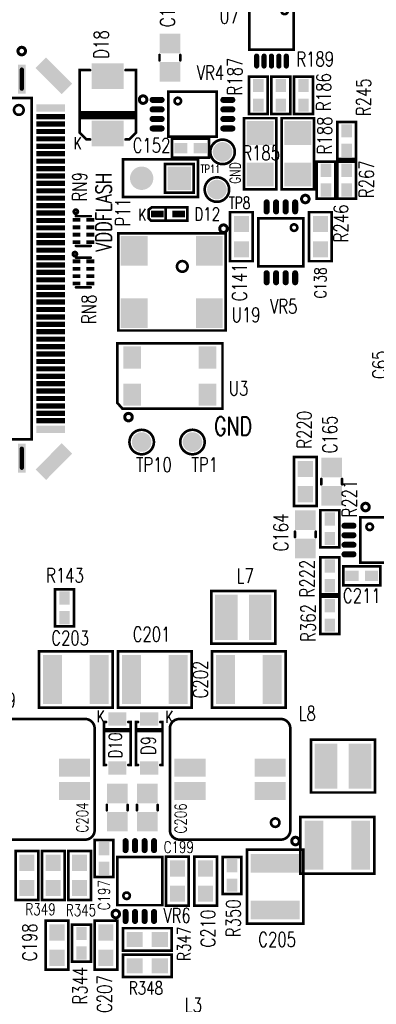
# Model space of a CAD drawing. Extents: x -3908 to 11948, y -2965 to 7442.
# Tile 8 of 42: x 2231 to 3179, y 1133 to 3746. Entities that reach past the tile are written whole.
import ezdxf
from ezdxf.enums import TextEntityAlignment as Align

# ---------------------------------------------------------------- set-up
doc = ezdxf.new("R2010")
doc.units = 0
doc.header["$MEASUREMENT"] = 0
doc.layers.get('0').update_dxf_attribs({"linetype": 'CONTINUOUS'})
for name, color, linetype in [('2D_LINE_26', 7, 'CONTINUOUS'), ('PADS_TOP', 9, 'CONTINUOUS'), ('PADS_XR_27', 7, 'CONTINUOUS'), ('PART_NAME_01', 7, 'CONTINUOUS'), ('PART_TOP_2DLINE_00', 7, 'CONTINUOUS'), ('PART_TOP_2DLINE_01', 7, 'CONTINUOUS'), ('TEXT_26', 7, 'CONTINUOUS')]:
    doc.layers.add(name, color=color, linetype=linetype)
doc.styles.add('W4', font='simplex', dxfattribs={"width": 0.75})
doc.styles.add('W5', font='simplex', dxfattribs={"width": 0.75})
doc.styles.add('W7', font='simplex', dxfattribs={"width": 0.75})

# ---------------------------------------------------------------- blocks, each defined once
blk = doc.blocks.new('DRAWING_232')
at = {"layer": '2D_LINE_26', "const_width": 8}
blk.add_lwpolyline([(10, 0, 1), (-10, 0, 1)], format="xyb", close=True, dxfattribs=at)
blk = doc.blocks.new('DRAWING_235')
at = {"layer": '2D_LINE_26', "const_width": 8}
blk.add_lwpolyline([(10, 0, 1), (-10, 0, 1)], format="xyb", close=True, dxfattribs=at)
blk = doc.blocks.new('DRAWING_237')
at = {"layer": '2D_LINE_26', "const_width": 8}
blk.add_lwpolyline([(10, 0, 1), (-10, 0, 1)], format="xyb", close=True, dxfattribs=at)
blk = doc.blocks.new('DRAWING_244')
at = {"layer": '2D_LINE_26', "const_width": 8}
blk.add_lwpolyline([(10, 0, 1), (-10, 0, 1)], format="xyb", close=True, dxfattribs=at)
blk = doc.blocks.new('DRAWING_245')
at = {"layer": '2D_LINE_26', "const_width": 8}
blk.add_lwpolyline([(10, 0, 1), (-10, 0, 1)], format="xyb", close=True, dxfattribs=at)
blk = doc.blocks.new('DRAWING_424')
at = {"layer": '2D_LINE_26', "const_width": 8}
blk.add_lwpolyline([(-5, 0, 1), (5, 0, 1)], format="xyb", close=True, dxfattribs=at)
blk = doc.blocks.new('DRAWING_425')
at = {"layer": '2D_LINE_26', "const_width": 8}
blk.add_lwpolyline([(-5, 0, 1), (5, 0, 1)], format="xyb", close=True, dxfattribs=at)
blk = doc.blocks.new('DRAWING_464')
at = {"layer": '2D_LINE_26', "const_width": 8}
blk.add_lwpolyline([(10, 0, 1), (-10, 0, 1)], format="xyb", close=True, dxfattribs=at)
blk = doc.blocks.new('DRAWING_465')
at = {"layer": '2D_LINE_26', "const_width": 8}
blk.add_lwpolyline([(10, 0, 1), (-10, 0, 1)], format="xyb", close=True, dxfattribs=at)
blk = doc.blocks.new('DRAWING_528')
at = {"layer": '2D_LINE_26', "const_width": 8}
blk.add_lwpolyline([(10, 0, 1), (-10, 0, 1)], format="xyb", close=True, dxfattribs=at)
blk = doc.blocks.new('SMOOTH_7')
at = {"const_width": 3.5}
blk.add_lwpolyline([(-1.75, 0, 1), (1.75, 0, 1)], format="xyb", close=True, dxfattribs=at)
blk = doc.blocks.new('PART_BODY_TOP_320')
at = {"layer": 'PART_TOP_2DLINE_01', "const_width": 7}
for points in [[(-50, 50), (150, 50), (150, -50), (-50, -50)], [(-38, 38), (38, 38), (38, -38), (-38, -38)]]:
    blk.add_lwpolyline(points, close=True, dxfattribs=at)
at = {"layer": 'PART_TOP_2DLINE_01'}
for p in [(-50, 50), (150, 50), (-38, 38), (38, 38), (-50, -50), (-38, -38), (38, -38), (150, -50)]:
    blk.add_blockref('SMOOTH_7', p, dxfattribs=at)
blk = doc.blocks.new('PAD_26')
at = {"const_width": 62}
blk.add_lwpolyline([(-31, 0), (31, 0)], dxfattribs=at)
blk = doc.blocks.new('STK_TOP_43')
at = {"layer": 'PADS_TOP'}
blk.add_blockref('PAD_26', (0, 0), dxfattribs=at)
blk = doc.blocks.new('PAD_25')
at = {"const_width": 31}
blk.add_lwpolyline([(0, -15.5, 1), (0, 15.5, 1)], format="xyb", close=True, dxfattribs=at)
blk = doc.blocks.new('STK_TOP_42')
at = {"layer": 'PADS_TOP'}
blk.add_blockref('PAD_25', (0, 0), dxfattribs=at)
blk = doc.blocks.new('SYM_TOP_46')
for name, p in [('PART_BODY_TOP_320', (0, 0)), ('STK_TOP_43', (0, 0)), ('STK_TOP_42', (100, 0))]:
    blk.add_blockref(name, p)
blk = doc.blocks.new('PART_TOP_28')
blk.add_blockref('SYM_TOP_46', (0, 0))
at = {"layer": 'PART_NAME_01', "style": 'W5', "width": 0.75}
blk.add_text('P11', height=38.5, rotation=270, dxfattribs=at).set_placement((150, 90), align=Align.MIDDLE_CENTER)
blk = doc.blocks.new('PART_BODY_TOP_338')
at = {"layer": 'PART_TOP_2DLINE_00', "const_width": 7}
blk.add_lwpolyline([(-59.1, 64), (59.1, 64), (59.1, -64), (-59.1, -64)], close=True, dxfattribs=at)
blk.add_lwpolyline([(-43.6, -39, 1), (-26.4, -39, 1)], format="xyb", close=True, dxfattribs=at)
at = {"layer": 'PART_TOP_2DLINE_00'}
for p in [(-59.1, 64), (59.1, 64), (-59.1, -64), (59.1, -64)]:
    blk.add_blockref('SMOOTH_7', p, dxfattribs=at)
blk = doc.blocks.new('PAD_56')
at = {"const_width": 6.89}
blk.add_lwpolyline([(-13.1, -3.4), (13.1, -3.4, 1), (13.1, 3.4), (-13.1, 3.4, 1)], format="xyb", close=True, dxfattribs=at)
blk = doc.blocks.new('STK_TOP_88')
at = {"layer": 'PADS_TOP', "rotation": 90}
blk.add_blockref('PAD_56', (0, 0), dxfattribs=at)
at = {"layer": 'PADS_XR_27', "rotation": 90}
blk.add_blockref('PAD_56', (0, 0), dxfattribs=at)
blk = doc.blocks.new('SYM_TOP_64')
for name, p in [('STK_TOP_88', (-39.4, 94)), ('STK_TOP_88', (-19.7, 94)), ('STK_TOP_88', (0, 94)), ('STK_TOP_88', (19.7, 94)), ('STK_TOP_88', (39.4, 94)), ('PART_BODY_TOP_338', (0, 0)), ('STK_TOP_88', (-39.4, -94)), ('STK_TOP_88', (-19.7, -94)), ('STK_TOP_88', (0, -94)), ('STK_TOP_88', (19.7, -94)), ('STK_TOP_88', (39.4, -94))]:
    blk.add_blockref(name, p)
blk = doc.blocks.new('PART_TOP_51')
blk.add_blockref('SYM_TOP_64', (0, 0))
at = {"layer": 'PART_NAME_01', "style": 'W5', "width": 0.75}
blk.add_text('U7', height=38.5, rotation=180, dxfattribs=at).set_placement((112.5, -25), align=Align.MIDDLE_CENTER)
blk = doc.blocks.new('PART_BODY_TOP_342')
at = {"layer": 'PART_TOP_2DLINE_00', "const_width": 7}
blk.add_lwpolyline([(-60, 64), (60, 64), (60, -64), (-60, -64)], close=True, dxfattribs=at)
blk.add_lwpolyline([(-43.6, -39, 1), (-26.4, -39, 1)], format="xyb", close=True, dxfattribs=at)
at = {"layer": 'PART_TOP_2DLINE_00'}
for p in [(-60, 64), (60, 64), (-60, -64), (60, -64)]:
    blk.add_blockref('SMOOTH_7', p, dxfattribs=at)
blk = doc.blocks.new('PAD_62')
at = {"const_width": 8}
blk.add_lwpolyline([(-12, -4), (12, -4, 1), (12, 4), (-12, 4, 1)], format="xyb", close=True, dxfattribs=at)
blk = doc.blocks.new('STK_TOP_94')
at = {"layer": 'PADS_TOP', "rotation": 90}
blk.add_blockref('PAD_62', (0, 0), dxfattribs=at)
blk = doc.blocks.new('SYM_TOP_68')
for name, p in [('STK_TOP_94', (-37.95, 94)), ('STK_TOP_94', (-12.65, 94)), ('STK_TOP_94', (12.65, 94)), ('STK_TOP_94', (37.95, 94)), ('PART_BODY_TOP_342', (0, 0)), ('STK_TOP_94', (-37.95, -94)), ('STK_TOP_94', (-12.65, -94)), ('STK_TOP_94', (12.65, -94)), ('STK_TOP_94', (37.95, -94))]:
    blk.add_blockref(name, p)
blk = doc.blocks.new('PART_TOP_57')
blk.add_blockref('SYM_TOP_68', (0, 0))
at = {"layer": 'PART_NAME_01', "style": 'W5', "width": 0.75}
blk.add_text('VR5', height=38.5, rotation=180, dxfattribs=at).set_placement((-7.5, 170), align=Align.MIDDLE_CENTER)
blk = doc.blocks.new('PART_TOP_58')
blk.add_blockref('SYM_TOP_68', (0, 0))
at = {"layer": 'PART_NAME_01', "style": 'W5', "width": 0.75}
blk.add_text('VR4', height=38.5, rotation=90, dxfattribs=at).set_placement((-110, 47.5), align=Align.MIDDLE_CENTER)
blk = doc.blocks.new('PART_BODY_TOP_357')
at = {"layer": 'PART_TOP_2DLINE_01', "const_width": 7}
for points in [[(-200, 75), (-200, 200), (200, 200), (200, 75)], [(200, -75), (200, -200), (-200, -200), (-200, -75)]]:
    blk.add_lwpolyline(points, dxfattribs=at)
at = {"layer": 'PART_TOP_2DLINE_01'}
for p in [(-200, 200), (200, 200), (-200, 75), (200, 75), (-200, -75), (200, -75), (-200, -200), (200, -200)]:
    blk.add_blockref('SMOOTH_7', p, dxfattribs=at)
blk = doc.blocks.new('PAD_70')
at = {"const_width": 70}
blk.add_lwpolyline([(-70, 0), (70, 0)], dxfattribs=at)
blk = doc.blocks.new('STK_TOP_116')
at = {"layer": 'PADS_TOP', "rotation": 90}
blk.add_blockref('PAD_70', (0, 0), dxfattribs=at)
blk = doc.blocks.new('SYM_TOP_83')
for name, p in [('PART_BODY_TOP_357', (0, 0)), ('STK_TOP_116', (-185, 0)), ('STK_TOP_116', (185, 0))]:
    blk.add_blockref(name, p)
blk = doc.blocks.new('PART_TOP_69')
blk.add_blockref('SYM_TOP_83', (0, 0))
at = {"layer": 'PART_NAME_01', "style": 'W5', "width": 0.75}
blk.add_text('L3', height=38.5, dxfattribs=at).set_placement((177.5, 251.25), align=Align.MIDDLE_CENTER)
blk = doc.blocks.new('PART_BODY_TOP_378')
at = {"layer": 'PART_TOP_2DLINE_01', "const_width": 7}
blk.add_lwpolyline([(32.5, 0, 1), (-32.5, 0, 1)], format="xyb", close=True, dxfattribs=at)
blk = doc.blocks.new('PAD_42')
at = {"const_width": 26}
blk.add_lwpolyline([(0, -13, 1), (0, 13, 1)], format="xyb", close=True, dxfattribs=at)
blk = doc.blocks.new('STK_TOP_130')
at = {"layer": 'PADS_TOP'}
blk.add_blockref('PAD_42', (0, 0), dxfattribs=at)
blk = doc.blocks.new('SYM_TOP_104')
for name in ['PART_BODY_TOP_378', 'STK_TOP_130']:
    blk.add_blockref(name, (0, 0))
blk = doc.blocks.new('PART_TOP_85')
blk.add_blockref('SYM_TOP_104', (0, 0))
at = {"layer": 'PART_NAME_01', "style": 'W5', "width": 0.75}
blk.add_text('TP1', height=38.5, dxfattribs=at).set_placement((32.5, -60), align=Align.MIDDLE_CENTER)
blk = doc.blocks.new('PART_TOP_92')
blk.add_blockref('SYM_TOP_104', (0, 0))
at = {"layer": 'PART_NAME_01', "style": 'W5', "width": 0.75}
blk.add_text('TP8', height=31.5, dxfattribs=at).set_placement((60, -35), align=Align.MIDDLE_CENTER)
blk = doc.blocks.new('PART_TOP_94')
blk.add_blockref('SYM_TOP_104', (0, 0))
at = {"layer": 'PART_NAME_01', "style": 'W5', "width": 0.75}
blk.add_text('TP10', height=38.5, dxfattribs=at).set_placement((32.5, -60), align=Align.MIDDLE_CENTER)
blk = doc.blocks.new('PART_TOP_95')
blk.add_blockref('SYM_TOP_104', (0, 0))
at = {"layer": 'PART_NAME_01', "style": 'W4', "width": 0.75}
blk.add_text('TP11', height=21, dxfattribs=at).set_placement((-32.5, -45), align=Align.MIDDLE_CENTER)
blk = doc.blocks.new('PART_BODY_TOP_379')
at = {"layer": 'PART_TOP_2DLINE_00', "const_width": 7}
blk.add_lwpolyline([(-86.6, -139.8), (-86.6, 126), (-70.9, 139.8), (86.6, 139.8), (86.6, -139.8)], close=True, dxfattribs=at)
at = {"layer": 'PART_TOP_2DLINE_00'}
for p in [(-70.9, 139.8), (86.6, 139.8), (-86.6, 126), (-86.6, -139.8), (86.6, -139.8)]:
    blk.add_blockref('SMOOTH_7', p, dxfattribs=at)
blk = doc.blocks.new('PAD_81')
at = {"const_width": 47}
blk.add_lwpolyline([(-29.5, 0), (29.5, 0)], dxfattribs=at)
blk = doc.blocks.new('STK_TOP_131')
at = {"layer": 'PADS_TOP'}
blk.add_blockref('PAD_81', (0, 0), dxfattribs=at)
blk = doc.blocks.new('SYM_TOP_105')
for name, p in [('PART_BODY_TOP_379', (0, 0)), ('STK_TOP_131', (-49.2, 100)), ('STK_TOP_131', (49.2, 100)), ('STK_TOP_131', (-49.2, -100)), ('STK_TOP_131', (49.2, -100))]:
    blk.add_blockref(name, p)
blk = doc.blocks.new('PART_TOP_96')
blk.add_blockref('SYM_TOP_105', (0, 0))
at = {"layer": 'PART_NAME_01', "style": 'W5', "width": 0.75}
blk.add_text('U3', height=38.5, rotation=270, dxfattribs=at).set_placement((-32.5, -182.5), align=Align.MIDDLE_CENTER)
blk = doc.blocks.new('PART_BODY_TOP_380')
at = {"layer": 'PART_TOP_2DLINE_00', "const_width": 7}
blk.add_lwpolyline([(-31, 18, 1), (-51, 38, 1)], format="xyb", close=True, dxfattribs=at)
at = {"layer": 'PART_TOP_2DLINE_01', "const_width": 7}
blk.add_lwpolyline([(-129, 143), (129, 143), (129, -142), (-129, -142)], close=True, dxfattribs=at)
at = {"layer": 'PART_TOP_2DLINE_01'}
for p in [(-129, 143), (129, 143), (-129, -142), (129, -142)]:
    blk.add_blockref('SMOOTH_7', p, dxfattribs=at)
blk = doc.blocks.new('PAD_84')
at = {"const_width": 71}
blk.add_lwpolyline([(-39.5, 0), (39.5, 0)], dxfattribs=at)
blk = doc.blocks.new('STK_TOP_133')
at = {"layer": 'PADS_TOP'}
blk.add_blockref('PAD_84', (0, 0), dxfattribs=at)
blk = doc.blocks.new('STK_TOP_132')
at = {"layer": 'PADS_TOP'}
blk.add_blockref('PAD_84', (0, 0), dxfattribs=at)
blk = doc.blocks.new('SYM_TOP_106')
for name, p in [('STK_TOP_133', (-82.7, 100)), ('PART_BODY_TOP_380', (0, 0)), ('STK_TOP_132', (82.7, 100)), ('STK_TOP_132', (-82.7, -100)), ('STK_TOP_132', (82.7, -100))]:
    blk.add_blockref(name, p)
blk = doc.blocks.new('PART_TOP_97')
blk.add_blockref('SYM_TOP_106', (0, 0))
at = {"layer": 'PART_NAME_01', "style": 'W5', "width": 0.75}
blk.add_text('U19', height=38.5, rotation=90, dxfattribs=at).set_placement((87.5, 197.5), align=Align.MIDDLE_CENTER)
blk = doc.blocks.new('PART_TOP_114')
blk.add_blockref('SYM_TOP_68', (0, 0))
at = {"layer": 'PART_NAME_01', "style": 'W5', "width": 0.75}
blk.add_text('U31', height=38.5, rotation=180, dxfattribs=at).set_placement((117.5, 25), align=Align.MIDDLE_CENTER)
blk = doc.blocks.new('PART_BODY_TOP_405')
at = {"layer": 'PART_TOP_2DLINE_01', "const_width": 7}
blk.add_lwpolyline([(-49.2, 25), (49.2, 25), (49.2, -25), (-49.2, -25)], close=True, dxfattribs=at)
at = {"layer": 'PART_TOP_2DLINE_01'}
for p in [(-49.2, 25), (49.2, 25), (-49.2, -25), (49.2, -25)]:
    blk.add_blockref('SMOOTH_7', p, dxfattribs=at)
blk = doc.blocks.new('PAD_101')
at = {"const_width": 28}
blk.add_lwpolyline([(-17.5, 0), (17.5, 0)], dxfattribs=at)
blk = doc.blocks.new('STK_TOP_168')
at = {"layer": 'PADS_TOP'}
blk.add_blockref('PAD_101', (0, 0), dxfattribs=at)
at = {"layer": 'PADS_XR_27'}
blk.add_blockref('PAD_101', (0, 0), dxfattribs=at)
blk = doc.blocks.new('SYM_TOP_131')
for name, p in [('PART_BODY_TOP_405', (0, 0)), ('STK_TOP_168', (-26, 0)), ('STK_TOP_168', (26, 0))]:
    blk.add_blockref(name, p)
blk = doc.blocks.new('PART_TOP_177')
blk.add_blockref('SYM_TOP_131', (0, 0))
at = {"layer": 'PART_NAME_01', "style": 'W5', "width": 0.75}
blk.add_text('C65', height=38.5, rotation=180, dxfattribs=at).set_placement((-5, -62.5), align=Align.MIDDLE_CENTER)
blk = doc.blocks.new('PART_TOP_198')
blk.add_blockref('SYM_TOP_131', (0, 0))
at = {"layer": 'PART_NAME_01', "style": 'W5', "width": 0.75}
blk.add_text('C152', height=38.5, dxfattribs=at).set_placement((-103.75, 7.5), align=Align.MIDDLE_CENTER)
blk = doc.blocks.new('PART_TOP_245')
blk.add_blockref('SYM_TOP_131', (0, 0))
at = {"layer": 'PART_NAME_01', "style": 'W5', "width": 0.75}
blk.add_text('R143', height=38.5, rotation=270, dxfattribs=at).set_placement((86.2, -1.2), align=Align.MIDDLE_CENTER)
blk = doc.blocks.new('PART_TOP_264')
blk.add_blockref('SYM_TOP_131', (0, 0))
at = {"layer": 'PART_NAME_01', "style": 'W5', "width": 0.75}
blk.add_text('R186', height=38.5, dxfattribs=at).set_placement((8.75, -53.75), align=Align.MIDDLE_CENTER)
blk = doc.blocks.new('PART_TOP_265')
blk.add_blockref('SYM_TOP_131', (0, 0))
at = {"layer": 'PART_NAME_01', "style": 'W5', "width": 0.75}
blk.add_text('R187', height=38.5, dxfattribs=at).set_placement((50, 62.5), align=Align.MIDDLE_CENTER)
blk = doc.blocks.new('PART_TOP_266')
blk.add_blockref('SYM_TOP_131', (0, 0))
at = {"layer": 'PART_NAME_01', "style": 'W5', "width": 0.75}
blk.add_text('R189', height=38.5, rotation=90, dxfattribs=at).set_placement((-96.2, 91.2), align=Align.MIDDLE_CENTER)
blk = doc.blocks.new('PART_TOP_280')
blk.add_blockref('SYM_TOP_131', (0, 0))
at = {"layer": 'PART_NAME_01', "style": 'W5', "width": 0.75}
blk.add_text('R221', height=38.5, dxfattribs=at).set_placement((80, -52.5), align=Align.MIDDLE_CENTER)
blk = doc.blocks.new('PART_TOP_281')
blk.add_blockref('SYM_TOP_131', (0, 0))
at = {"layer": 'PART_NAME_01', "style": 'W5', "width": 0.75}
blk.add_text('R222', height=38.5, dxfattribs=at).set_placement((-7.5, 60), align=Align.MIDDLE_CENTER)
blk = doc.blocks.new('PART_TOP_314')
blk.add_blockref('SYM_TOP_131', (0, 0))
at = {"layer": 'PART_NAME_01', "style": 'W5', "width": 0.75}
blk.add_text('R245', height=38.5, dxfattribs=at).set_placement((115, -45), align=Align.MIDDLE_CENTER)
blk = doc.blocks.new('PART_TOP_315')
blk.add_blockref('SYM_TOP_131', (0, 0))
at = {"layer": 'PART_NAME_01', "style": 'W5', "width": 0.75}
blk.add_text('R246', height=38.5, rotation=180, dxfattribs=at).set_placement((115, 40), align=Align.MIDDLE_CENTER)
blk = doc.blocks.new('PART_TOP_323')
blk.add_blockref('SYM_TOP_131', (0, 0))
at = {"layer": 'PART_NAME_01', "style": 'W5', "width": 0.75}
blk.add_text('R267', height=38.5, rotation=180, dxfattribs=at).set_placement((-2.5, 52.5), align=Align.MIDDLE_CENTER)
blk = doc.blocks.new('PART_TOP_333')
blk.add_blockref('SYM_TOP_131', (0, 0))
at = {"layer": 'PART_NAME_01', "style": 'W5', "width": 0.75}
blk.add_text('C197', height=30.8, dxfattribs=at).set_placement((-97.5, 0), align=Align.MIDDLE_CENTER)
blk = doc.blocks.new('PART_BODY_TOP_304')
at = {"layer": 'PART_TOP_2DLINE_01', "const_width": 7}
blk.add_lwpolyline([(-98, 75), (98, 75), (98, -75), (-98, -75)], close=True, dxfattribs=at)
at = {"layer": 'PART_TOP_2DLINE_01'}
for p in [(-98, 75), (98, 75), (-98, -75), (98, -75)]:
    blk.add_blockref('SMOOTH_7', p, dxfattribs=at)
blk = doc.blocks.new('PAD_18')
at = {"const_width": 50}
blk.add_lwpolyline([(-65, 0), (65, 0)], dxfattribs=at)
blk = doc.blocks.new('STK_TOP_49')
at = {"layer": 'PADS_TOP', "rotation": 90}
blk.add_blockref('PAD_18', (0, 0), dxfattribs=at)
blk = doc.blocks.new('SYM_TOP_30')
for name, p in [('PART_BODY_TOP_304', (0, 0)), ('STK_TOP_49', (-62, 0)), ('STK_TOP_49', (62, 0))]:
    blk.add_blockref(name, p)
blk = doc.blocks.new('PART_TOP_334')
blk.add_blockref('SYM_TOP_30', (0, 0))
at = {"layer": 'PART_NAME_01', "style": 'W5', "width": 0.75}
blk.add_text('C200', height=38.5, rotation=180, dxfattribs=at).set_placement((-175, -82.5), align=Align.MIDDLE_CENTER)
blk = doc.blocks.new('PART_TOP_335')
blk.add_blockref('SYM_TOP_30', (0, 0))
at = {"layer": 'PART_NAME_01', "style": 'W5', "width": 0.75}
blk.add_text('C201', height=38.5, rotation=180, dxfattribs=at).set_placement((8.75, -120), align=Align.MIDDLE_CENTER)
blk = doc.blocks.new('PART_TOP_336')
blk.add_blockref('SYM_TOP_30', (0, 0))
at = {"layer": 'PART_NAME_01', "style": 'W5', "width": 0.75}
blk.add_text('C202', height=38.5, rotation=270, dxfattribs=at).set_placement((128.75, 0), align=Align.MIDDLE_CENTER)
blk = doc.blocks.new('PART_TOP_337')
blk.add_blockref('SYM_TOP_30', (0, 0))
at = {"layer": 'PART_NAME_01', "style": 'W5', "width": 0.75}
blk.add_text('C203', height=38.5, rotation=180, dxfattribs=at).set_placement((15, -110), align=Align.MIDDLE_CENTER)
blk = doc.blocks.new('PART_BODY_TOP_331')
at = {"layer": 'PART_TOP_2DLINE_01', "const_width": 7}
for points in [[(57.1, 29.5), (57.1, 35.4), (-57.1, 35.4), (-57.1, 29.5)], [(-37.8, 35), (-37.8, -35), (-32.8, -35), (-32.8, 35)], [(-57.1, -29.5), (-57.1, -35.4), (57.1, -35.4), (57.1, -29.5)]]:
    blk.add_lwpolyline(points, dxfattribs=at)
at = {"layer": 'PART_TOP_2DLINE_01'}
for p in [(-57.1, 35.4), (-57.1, 29.5), (-37.8, 35), (-32.8, 35), (57.1, 35.4), (57.1, 29.5), (-57.1, -29.5), (57.1, -29.5), (-57.1, -35.4), (-37.8, -35), (-32.8, -35), (57.1, -35.4)]:
    blk.add_blockref('SMOOTH_7', p, dxfattribs=at)
blk = doc.blocks.new('PAD_53')
at = {"const_width": 36}
blk.add_lwpolyline([(-24, 0), (24, 0)], dxfattribs=at)
blk = doc.blocks.new('STK_TOP_80')
at = {"layer": 'PADS_TOP', "rotation": 90}
blk.add_blockref('PAD_53', (0, 0), dxfattribs=at)
blk = doc.blocks.new('SYM_TOP_57')
for name, p in [('STK_TOP_80', (-65, 0)), ('PART_BODY_TOP_331', (0, 0)), ('STK_TOP_80', (65, 0))]:
    blk.add_blockref(name, p)
blk = doc.blocks.new('PART_TOP_338')
blk.add_blockref('SYM_TOP_57', (0, 0))
at = {"layer": 'PART_NAME_01', "style": 'W5', "width": 0.75}
blk.add_text('D10', height=35, rotation=180, dxfattribs=at).set_placement((5, -5), align=Align.MIDDLE_CENTER)
blk = doc.blocks.new('PART_TOP_339')
blk.add_blockref('SYM_TOP_57', (0, 0))
at = {"layer": 'PART_NAME_01', "style": 'W5', "width": 0.75}
blk.add_text('D9', height=38.5, rotation=180, dxfattribs=at).set_placement((5, -2.5), align=Align.MIDDLE_CENTER)
blk = doc.blocks.new('PART_BODY_TOP_429')
at = {"layer": 'PART_TOP_2DLINE_01', "const_width": 7}
for points in [[(-160, 135, -0.414214), (-135, 160), (135, 160, -0.414214), (160, 135), (160, -135, -0.414214), (135, -160), (-135, -160, -0.414214), (-160, -135)], [(-126.2, -120, 1), (-103.8, -120, 1)]]:
    blk.add_lwpolyline(points, format="xyb", close=True, dxfattribs=at)
at = {"layer": 'PART_TOP_2DLINE_01'}
for p in [(-135, 160), (-160, 135)]:
    blk.add_blockref('SMOOTH_7', p, dxfattribs=at)
blk = doc.blocks.new('PAD_102')
at = {"const_width": 48}
blk.add_lwpolyline([(-41.5, 0), (41.5, 0)], dxfattribs=at)
blk = doc.blocks.new('STK_TOP_180')
at = {"layer": 'PADS_TOP', "rotation": 90}
blk.add_blockref('PAD_102', (0, 0), dxfattribs=at)
blk = doc.blocks.new('SYM_TOP_135')
for name, p in [('PART_BODY_TOP_429', (0, 0)), ('STK_TOP_180', (-31, 106.5)), ('STK_TOP_180', (31, 106.5)), ('STK_TOP_180', (-31, -106.5)), ('STK_TOP_180', (31, -106.5))]:
    blk.add_blockref(name, p)
blk = doc.blocks.new('PART_TOP_340')
blk.add_blockref('SYM_TOP_135', (0, 0))
at = {"layer": 'PART_NAME_01', "style": 'W5', "width": 0.75}
blk.add_text('L8', height=38.5, rotation=270, dxfattribs=at).set_placement((175, -205), align=Align.MIDDLE_CENTER)
blk = doc.blocks.new('PART_TOP_341')
blk.add_blockref('SYM_TOP_135', (0, 0))
at = {"layer": 'PART_NAME_01', "style": 'W5', "width": 0.75}
blk.add_text('L9', height=38.5, rotation=90, dxfattribs=at).set_placement((-210, -72.5), align=Align.MIDDLE_CENTER)
blk = doc.blocks.new('PART_TOP_342')
blk.add_blockref('SYM_TOP_131', (0, 0))
at = {"layer": 'PART_NAME_01', "style": 'W5', "width": 0.75}
blk.add_text('R344', height=38.5, rotation=180, dxfattribs=at).set_placement((112.5, -3.7), align=Align.MIDDLE_CENTER)
blk = doc.blocks.new('PART_TOP_343')
blk.add_blockref('SYM_TOP_131', (0, 0))
at = {"layer": 'PART_NAME_01', "style": 'W5', "width": 0.75}
blk.add_text('R350', height=38.5, rotation=180, dxfattribs=at).set_placement((113.75, 3.75), align=Align.MIDDLE_CENTER)
blk = doc.blocks.new('PART_TOP_344')
blk.add_blockref('SYM_TOP_68', (0, 0))
at = {"layer": 'PART_NAME_01', "style": 'W5', "width": 0.75}
blk.add_text('VR6', height=38.5, dxfattribs=at).set_placement((98.75, -91.25), align=Align.MIDDLE_CENTER)
blk = doc.blocks.new('PART_TOP_345')
blk.add_blockref('SYM_TOP_30', (0, 0))
at = {"layer": 'PART_NAME_01', "style": 'W5', "width": 0.75}
blk.add_text('C205', height=38.5, rotation=90, dxfattribs=at).set_placement((140, 5), align=Align.MIDDLE_CENTER)
blk = doc.blocks.new('PART_BODY_TOP_408')
at = {"layer": 'PART_TOP_2DLINE_01', "const_width": 7}
for points in [[(-39.4, 19.7), (-39.4, -19.7)], [(39.4, 19.7), (39.4, -19.7)]]:
    blk.add_lwpolyline(points, dxfattribs=at)
at = {"layer": 'PART_TOP_2DLINE_01'}
for p in [(-39.4, 19.7), (39.4, 19.7), (-39.4, -19.7), (39.4, -19.7)]:
    blk.add_blockref('SMOOTH_7', p, dxfattribs=at)
blk = doc.blocks.new('PAD_104')
at = {"const_width": 10}
blk.add_lwpolyline([(-10.5, 0), (10.5, 0)], dxfattribs=at)
blk = doc.blocks.new('STK_TOP_172')
at = {"layer": 'PADS_TOP', "rotation": 90}
blk.add_blockref('PAD_104', (0, 0), dxfattribs=at)
blk = doc.blocks.new('SYM_TOP_134')
for name, p in [('STK_TOP_172', (-29.5, 18.3)), ('STK_TOP_172', (-9.8, 18.3)), ('STK_TOP_172', (9.8, 18.3)), ('STK_TOP_172', (29.5, 18.3)), ('PART_BODY_TOP_408', (0, 0)), ('STK_TOP_172', (-29.5, -18.3)), ('STK_TOP_172', (-9.8, -18.3)), ('STK_TOP_172', (9.8, -18.3)), ('STK_TOP_172', (29.5, -18.3))]:
    blk.add_blockref(name, p)
blk = doc.blocks.new('PART_TOP_365')
blk.add_blockref('SYM_TOP_134', (0, 0))
at = {"layer": 'PART_NAME_01', "style": 'W5', "width": 0.75}
blk.add_text('RN8', height=38.5, rotation=180, dxfattribs=at).set_placement((97.5, 15), align=Align.MIDDLE_CENTER)
blk = doc.blocks.new('PART_TOP_366')
blk.add_blockref('SYM_TOP_134', (0, 0))
at = {"layer": 'PART_NAME_01', "style": 'W5', "width": 0.75}
blk.add_text('RN9', height=38.5, rotation=180, dxfattribs=at).set_placement((-117.5, -10), align=Align.MIDDLE_CENTER)
blk = doc.blocks.new('PART_BODY_TOP_363')
at = {"layer": 'PART_TOP_2DLINE_00', "const_width": 7}
blk.add_lwpolyline([(-70, -85), (70, -85), (70, 85), (-70, 85)], close=True, dxfattribs=at)
at = {"layer": 'PART_TOP_2DLINE_00'}
for p in [(-70, 85), (70, 85), (-70, -85), (70, -85)]:
    blk.add_blockref('SMOOTH_7', p, dxfattribs=at)
blk = doc.blocks.new('PAD_74')
at = {"const_width": 60}
blk.add_lwpolyline([(-60, 0), (60, 0)], dxfattribs=at)
blk = doc.blocks.new('STK_TOP_122')
at = {"layer": 'PADS_TOP'}
blk.add_blockref('PAD_74', (0, 0), dxfattribs=at)
blk = doc.blocks.new('SYM_TOP_89')
for name, p in [('PART_BODY_TOP_363', (0, 0)), ('STK_TOP_122', (0, 45)), ('STK_TOP_122', (0, -45))]:
    blk.add_blockref(name, p)
blk = doc.blocks.new('PART_TOP_367')
blk.add_blockref('SYM_TOP_89', (0, 0))
at = {"layer": 'PART_NAME_01', "style": 'W5', "width": 0.75}
blk.add_text('L6', height=38.5, rotation=270, dxfattribs=at).set_placement((0, -155), align=Align.MIDDLE_CENTER)
blk = doc.blocks.new('PART_TOP_368')
blk.add_blockref('SYM_TOP_89', (0, 0))
at = {"layer": 'PART_NAME_01', "style": 'W5', "width": 0.75}
blk.add_text('L7', height=38.5, rotation=270, dxfattribs=at).set_placement((110, -5), align=Align.MIDDLE_CENTER)
blk = doc.blocks.new('PART_BODY_TOP_436')
at = {"layer": 'PART_TOP_2DLINE_01', "const_width": 7}
blk.add_lwpolyline([(-65, 30), (65, 30), (65, -30), (-65, -30)], close=True, dxfattribs=at)
at = {"layer": 'PART_TOP_2DLINE_01'}
for p in [(-65, 30), (65, 30), (-65, -30), (65, -30)]:
    blk.add_blockref('SMOOTH_7', p, dxfattribs=at)
blk = doc.blocks.new('PAD_106')
at = {"const_width": 40}
blk.add_lwpolyline([(-21.5, 0), (21.5, 0)], dxfattribs=at)
blk = doc.blocks.new('STK_TOP_53')
at = {"layer": 'PADS_TOP'}
blk.add_blockref('PAD_106', (0, 0), dxfattribs=at)
blk = doc.blocks.new('SYM_TOP_142')
for name, p in [('PART_BODY_TOP_436', (0, 0)), ('STK_TOP_53', (-33.5, 0)), ('STK_TOP_53', (33.5, 0))]:
    blk.add_blockref(name, p)
blk = doc.blocks.new('PART_TOP_391')
blk.add_blockref('SYM_TOP_142', (0, 0))
at = {"layer": 'PART_NAME_01', "style": 'W5', "width": 0.75}
blk.add_text('C198', height=38.5, dxfattribs=at).set_placement((7.5, 72.5), align=Align.MIDDLE_CENTER)
blk = doc.blocks.new('PART_TOP_396')
blk.add_blockref('SYM_TOP_142', (0, 0))
at = {"layer": 'PART_NAME_01', "style": 'W5', "width": 0.75}
blk.add_text('C138', height=31.5, rotation=180, dxfattribs=at).set_placement((122.5, 0), align=Align.MIDDLE_CENTER)
blk = doc.blocks.new('PART_TOP_397')
blk.add_blockref('SYM_TOP_142', (0, 0))
at = {"layer": 'PART_NAME_01', "style": 'W5', "width": 0.75}
blk.add_text('C141', height=38.5, rotation=180, dxfattribs=at).set_placement((121.2, -5), align=Align.MIDDLE_CENTER)
blk = doc.blocks.new('PART_BODY_TOP_437')
at = {"layer": 'PART_TOP_2DLINE_01', "const_width": 7}
for points in [[(-7.1, 27.6), (7.1, 27.6)], [(-7.1, -27.6), (7.1, -27.6)]]:
    blk.add_lwpolyline(points, dxfattribs=at)
at = {"layer": 'PART_TOP_2DLINE_01'}
for p in [(-7.1, 27.6), (7.1, 27.6), (-7.1, -27.6), (7.1, -27.6)]:
    blk.add_blockref('SMOOTH_7', p, dxfattribs=at)
blk = doc.blocks.new('PAD_110')
at = {"const_width": 52}
blk.add_lwpolyline([(-27.5, 0), (27.5, 0)], dxfattribs=at)
blk = doc.blocks.new('STK_TOP_48')
at = {"layer": 'PADS_TOP', "rotation": 90}
blk.add_blockref('PAD_110', (0, 0), dxfattribs=at)
blk = doc.blocks.new('SYM_TOP_143')
for name, p in [('STK_TOP_48', (-37.4, 0)), ('STK_TOP_48', (37.4, 0)), ('PART_BODY_TOP_437', (0, 0))]:
    blk.add_blockref(name, p)
blk = doc.blocks.new('PART_TOP_423')
blk.add_blockref('SYM_TOP_143', (0, 0))
at = {"layer": 'PART_NAME_01', "style": 'W5', "width": 0.75}
blk.add_text('C150', height=38.5, dxfattribs=at).set_placement((131.25, 6.25), align=Align.MIDDLE_CENTER)
blk = doc.blocks.new('PART_BODY_TOP_434')
at = {"layer": 'PART_TOP_2DLINE_01', "const_width": 7}
blk.add_lwpolyline([(-94.5, 43.3), (94.5, 43.3), (94.5, -43.3), (-94.5, -43.3)], close=True, dxfattribs=at)
at = {"layer": 'PART_TOP_2DLINE_01'}
for p in [(-94.5, 43.3), (94.5, 43.3), (-94.5, -43.3), (94.5, -43.3)]:
    blk.add_blockref('SMOOTH_7', p, dxfattribs=at)
blk = doc.blocks.new('PAD_108')
at = {"const_width": 63}
blk.add_lwpolyline([(-35.5, 0), (35.5, 0)], dxfattribs=at)
blk = doc.blocks.new('STK_TOP_47')
at = {"layer": 'PADS_TOP', "rotation": 90}
blk.add_blockref('PAD_108', (0, 0), dxfattribs=at)
blk = doc.blocks.new('SYM_TOP_140')
for name, p in [('STK_TOP_47', (-55.1, 0)), ('STK_TOP_47', (55.1, 0)), ('PART_BODY_TOP_434', (0, 0))]:
    blk.add_blockref(name, p)
blk = doc.blocks.new('PART_TOP_467')
blk.add_blockref('SYM_TOP_140', (0, 0))
at = {"layer": 'PART_NAME_01', "style": 'W5', "width": 0.75}
blk.add_text('R185', height=38.5, rotation=90, dxfattribs=at).set_placement((-2.5, 2.5), align=Align.MIDDLE_CENTER)
blk = doc.blocks.new('PART_TOP_468')
blk.add_blockref('SYM_TOP_140', (0, 0))
at = {"layer": 'PART_NAME_01', "style": 'W5', "width": 0.75}
blk.add_text('R188', height=38.5, rotation=180, dxfattribs=at).set_placement((-48.8, 71.2), align=Align.MIDDLE_CENTER)
blk = doc.blocks.new('PART_TOP_484')
blk.add_blockref('SYM_TOP_143', (0, 0))
at = {"layer": 'PART_NAME_01', "style": 'W5', "width": 0.75}
blk.add_text('C164', height=38.5, dxfattribs=at).set_placement((5, 65), align=Align.MIDDLE_CENTER)
blk = doc.blocks.new('PART_TOP_485')
blk.add_blockref('SYM_TOP_143', (0, 0))
at = {"layer": 'PART_NAME_01', "style": 'W5', "width": 0.75}
blk.add_text('C165', height=38.5, rotation=180, dxfattribs=at).set_placement((-125, -5), align=Align.MIDDLE_CENTER)
blk = doc.blocks.new('PART_TOP_504')
blk.add_blockref('SYM_TOP_142', (0, 0))
at = {"layer": 'PART_NAME_01', "style": 'W5', "width": 0.75}
blk.add_text('R220', height=38.5, dxfattribs=at).set_placement((137.5, 2.5), align=Align.MIDDLE_CENTER)
blk = doc.blocks.new('PART_TOP_513')
blk.add_blockref('SYM_TOP_142', (0, 0))
at = {"layer": 'PART_NAME_01', "style": 'W5', "width": 0.75}
blk.add_text('C199', height=30.8, rotation=90, dxfattribs=at).set_placement((-90, 3.7), align=Align.MIDDLE_CENTER)
blk = doc.blocks.new('PART_TOP_514')
blk.add_blockref('SYM_TOP_142', (0, 0))
at = {"layer": 'PART_NAME_01', "style": 'W5', "width": 0.75}
blk.add_text('C207', height=38.5, dxfattribs=at).set_placement((-130, 3.7), align=Align.MIDDLE_CENTER)
blk = doc.blocks.new('PART_TOP_517')
blk.add_blockref('SYM_TOP_142', (0, 0))
at = {"layer": 'PART_NAME_01', "style": 'W5', "width": 0.75}
blk.add_text('C210', height=38.5, rotation=180, dxfattribs=at).set_placement((126.25, 6.25), align=Align.MIDDLE_CENTER)
blk = doc.blocks.new('PART_TOP_518')
blk.add_blockref('SYM_TOP_143', (0, 0))
at = {"layer": 'PART_NAME_01', "style": 'W5', "width": 0.75}
blk.add_text('C204', height=30.8, dxfattribs=at).set_placement((-26.25, 92.5), align=Align.MIDDLE_CENTER)
blk = doc.blocks.new('PART_TOP_519')
blk.add_blockref('SYM_TOP_143', (0, 0))
at = {"layer": 'PART_NAME_01', "style": 'W5', "width": 0.75}
blk.add_text('C206', height=30.8, dxfattribs=at).set_placement((-28.7, -88.8), align=Align.MIDDLE_CENTER)
blk = doc.blocks.new('PART_TOP_520')
blk.add_blockref('SYM_TOP_142', (0, 0))
at = {"layer": 'PART_NAME_01', "style": 'W5', "width": 0.75}
blk.add_text('R345', height=30.8, rotation=270, dxfattribs=at).set_placement((-92.5, -3.75), align=Align.MIDDLE_CENTER)
blk = doc.blocks.new('PART_TOP_521')
blk.add_blockref('SYM_TOP_142', (0, 0))
at = {"layer": 'PART_NAME_01', "style": 'W5', "width": 0.75}
blk.add_text('R346', height=38.5, rotation=180, dxfattribs=at).set_placement((-5, -71.2), align=Align.MIDDLE_CENTER)
blk = doc.blocks.new('PART_TOP_522')
blk.add_blockref('SYM_TOP_142', (0, 0))
at = {"layer": 'PART_NAME_01', "style": 'W5', "width": 0.75}
blk.add_text('R347', height=35, rotation=90, dxfattribs=at).set_placement((97.5, -11.25), align=Align.MIDDLE_CENTER)
blk = doc.blocks.new('PART_TOP_523')
blk.add_blockref('SYM_TOP_142', (0, 0))
at = {"layer": 'PART_NAME_01', "style": 'W5', "width": 0.75}
blk.add_text('R348', height=35, rotation=180, dxfattribs=at).set_placement((3.7, 58.8), align=Align.MIDDLE_CENTER)
blk = doc.blocks.new('PART_TOP_524')
blk.add_blockref('SYM_TOP_142', (0, 0))
at = {"layer": 'PART_NAME_01', "style": 'W5', "width": 0.75}
blk.add_text('R349', height=30.8, rotation=90, dxfattribs=at).set_placement((90, -33.7), align=Align.MIDDLE_CENTER)
blk = doc.blocks.new('PART_TOP_538')
blk.add_blockref('SYM_TOP_131', (0, 0))
at = {"layer": 'PART_NAME_01', "style": 'W5', "width": 0.75}
blk.add_text('C211', height=38.5, dxfattribs=at).set_placement((0, -52.5), align=Align.MIDDLE_CENTER)
blk = doc.blocks.new('PART_TOP_554')
blk.add_blockref('SYM_TOP_131', (0, 0))
at = {"layer": 'PART_NAME_01', "style": 'W5', "width": 0.75}
blk.add_text('R362', height=38.5, rotation=180, dxfattribs=at).set_placement((20, -57.5), align=Align.MIDDLE_CENTER)
blk = doc.blocks.new('PART_BODY_TOP_507')
at = {"layer": 'PART_TOP_2DLINE_00', "const_width": 7}
blk.add_lwpolyline([(-434.1, 418.5, 1), (-408.4, 418.5, 1)], format="xyb", close=True, dxfattribs=at)
at = {"layer": 'PART_TOP_2DLINE_01', "const_width": 7}
blk.add_lwpolyline([(-452.8, 452.8), (452.8, 452.8), (452.8, -452.8), (-452.8, -452.8)], close=True, dxfattribs=at)
at = {"layer": 'PART_TOP_2DLINE_01'}
for p in [(-452.8, 452.8), (452.8, 452.8), (-452.8, -452.8), (452.8, -452.8)]:
    blk.add_blockref('SMOOTH_7', p, dxfattribs=at)
blk = doc.blocks.new('PAD_115')
at = {"const_width": 5.5}
blk.add_lwpolyline([(-25.5, -2.75), (25.5, -2.75, 1), (25.5, 2.75), (-25.5, 2.75, 1)], format="xyb", close=True, dxfattribs=at)
blk = doc.blocks.new('PAD_116')
at = {"const_width": 19.7}
blk.add_lwpolyline([(-38.4, 0), (38.4, 0)], dxfattribs=at)
blk = doc.blocks.new('STK_TOP_232')
at = {"layer": 'PADS_TOP'}
blk.add_blockref('PAD_116', (0, 0), dxfattribs=at)
at = {"layer": 'PADS_XR_27'}
blk.add_blockref('PAD_115', (0, 0), dxfattribs=at)
blk = doc.blocks.new('STK_TOP_233')
at = {"layer": 'PADS_TOP', "rotation": 90}
blk.add_blockref('PAD_116', (0, 0), dxfattribs=at)
blk = doc.blocks.new('PAD_117')
at = {"const_width": 13.8}
blk.add_lwpolyline([(-38.4, 0), (38.4, 0)], dxfattribs=at)
blk = doc.blocks.new('STK_TOP_234')
at = {"layer": 'PADS_TOP', "rotation": 90}
blk.add_blockref('PAD_117', (0, 0), dxfattribs=at)
at = {"layer": 'PADS_XR_27', "rotation": 90}
blk.add_blockref('PAD_115', (0, 0), dxfattribs=at)
blk = doc.blocks.new('PAD_121')
at = {"const_width": 39.4}
blk.add_lwpolyline([(-49.2, 0), (49.2, 0)], dxfattribs=at)
blk = doc.blocks.new('STK_TOP_166')
at = {"layer": 'PADS_TOP', "rotation": 45}
blk.add_blockref('PAD_121', (0, 0), dxfattribs=at)
blk = doc.blocks.new('STK_TOP_167')
at = {"layer": 'PADS_TOP', "rotation": 135}
blk.add_blockref('PAD_121', (0, 0), dxfattribs=at)
blk = doc.blocks.new('SYM_TOP_147')
for name, p in [('STK_TOP_166', (-511.8, 511.8)), ('STK_TOP_233', (-426.4, 503)), ('STK_TOP_233', (426.4, 503)), ('STK_TOP_167', (511.8, 511.8)), ('STK_TOP_234', (-403.5, 503)), ('STK_TOP_234', (-383.9, 503)), ('STK_TOP_234', (-364.2, 503)), ('STK_TOP_234', (-344.5, 503)), ('STK_TOP_234', (-324.8, 503)), ('STK_TOP_234', (-305.1, 503)), ('STK_TOP_234', (-285.4, 503)), ('STK_TOP_234', (-265.7, 503)), ('STK_TOP_234', (-246.1, 503)), ('STK_TOP_234', (-226.4, 503)), ('STK_TOP_234', (-206.7, 503)), ('STK_TOP_234', (-187, 503)), ('STK_TOP_234', (-167.3, 503)), ('STK_TOP_234', (-147.6, 503)), ('STK_TOP_234', (-128, 503)), ('STK_TOP_234', (-108.3, 503)), ('STK_TOP_234', (-88.6, 503)), ('STK_TOP_234', (-68.9, 503)), ('STK_TOP_234', (-49.2, 503)), ('STK_TOP_234', (-29.5, 503)), ('STK_TOP_234', (-9.8, 503)), ('STK_TOP_234', (9.8, 503)), ('STK_TOP_234', (29.5, 503)), ('STK_TOP_234', (49.2, 503)), ('STK_TOP_234', (68.9, 503)), ('STK_TOP_234', (88.6, 503)), ('STK_TOP_234', (108.3, 503)), ('STK_TOP_234', (128, 503)), ('STK_TOP_234', (147.6, 503)), ('STK_TOP_234', (167.3, 503)), ('STK_TOP_234', (187, 503)), ('STK_TOP_234', (206.7, 503)), ('STK_TOP_234', (226.4, 503)), ('STK_TOP_234', (246.1, 503)), ('STK_TOP_234', (265.7, 503)), ('STK_TOP_234', (285.4, 503)), ('STK_TOP_234', (305.1, 503)), ('STK_TOP_234', (324.8, 503)), ('STK_TOP_234', (344.5, 503)), ('STK_TOP_234', (364.2, 503)), ('STK_TOP_234', (383.9, 503)), ('STK_TOP_234', (403.5, 503)), ('PART_BODY_TOP_507', (0, 0)), ('STK_TOP_232', (-503, 426.4)), ('STK_TOP_232', (503, 426.4))]:
    blk.add_blockref(name, p)
blk = doc.blocks.new('PART_TOP_562')
blk.add_blockref('SYM_TOP_147', (0, 0))
blk = doc.blocks.new('PART_BODY_TOP_515')
at = {"layer": 'PART_TOP_2DLINE_01', "const_width": 7}
blk.add_lwpolyline([(-45.3, -17.7), (-51.2, -11.8), (-51.2, 11.8), (-43.3, 17.7), (51.2, 17.7), (51.2, -17.7)], close=True, dxfattribs=at)
blk.add_lwpolyline([(-5.9, 17.7), (-5.9, -17.7)], dxfattribs=at)
at = {"layer": 'PART_TOP_2DLINE_01'}
for p in [(-51.2, 11.8), (-43.3, 17.7), (-5.9, 17.7), (51.2, 17.7), (-51.2, -11.8), (-45.3, -17.7), (-5.9, -17.7), (51.2, -17.7)]:
    blk.add_blockref('SMOOTH_7', p, dxfattribs=at)
blk = doc.blocks.new('PAD_133')
at = {"const_width": 17.7}
blk.add_lwpolyline([(-16.7, 0), (16.7, 0)], dxfattribs=at)
blk = doc.blocks.new('PAD_132')
at = {"const_width": 17.7}
blk.add_lwpolyline([(-16.9, 0), (16.9, 0)], dxfattribs=at)
blk = doc.blocks.new('STK_TOP_312')
at = {"layer": 'PADS_TOP'}
blk.add_blockref('PAD_132', (0, 0), dxfattribs=at)
at = {"layer": 'PADS_XR_27'}
blk.add_blockref('PAD_133', (0, 0), dxfattribs=at)
blk = doc.blocks.new('SYM_TOP_155')
for name, p in [('PART_BODY_TOP_515', (0, 0)), ('STK_TOP_312', (-28.5, 0)), ('STK_TOP_312', (28.5, 0))]:
    blk.add_blockref(name, p)
blk = doc.blocks.new('PART_TOP_599')
blk.add_blockref('SYM_TOP_155', (0, 0))
at = {"layer": 'PART_NAME_01', "style": 'W5', "width": 0.75}
blk.add_text('D12', height=35, dxfattribs=at).set_placement((70, -17.5))
blk = doc.blocks.new('PART_BODY_TOP_325')
at = {"layer": 'PART_TOP_2DLINE_01', "const_width": 7}
for points in [[(-92, 47), (-92, 57), (-74, 75), (92, 75), (92, 47)], [(-35, 75), (-35, -75), (-30, -75), (-30, 75), (-25, 75), (-25, -75), (-20, -75), (-20, 75)], [(-92, -47), (-92, -57), (-74, -75), (92, -75), (92, -47)]]:
    blk.add_lwpolyline(points, dxfattribs=at)
at = {"layer": 'PART_TOP_2DLINE_01'}
for p in [(-74, 75), (-35, 75), (-30, 75), (-25, 75), (-20, 75), (92, 75), (-92, 57), (-92, 47), (92, 47), (-92, -47), (92, -47), (-92, -57), (-74, -75), (-35, -75), (-30, -75), (-25, -75), (-20, -75), (92, -75)]:
    blk.add_blockref('SMOOTH_7', p, dxfattribs=at)
blk = doc.blocks.new('PAD_135')
at = {"const_width": 68}
blk.add_lwpolyline([(-42.5, 0), (42.5, 0)], dxfattribs=at)
blk = doc.blocks.new('STK_TOP_74')
at = {"layer": 'PADS_TOP', "rotation": 90}
blk.add_blockref('PAD_135', (0, 0), dxfattribs=at)
blk = doc.blocks.new('SYM_TOP_51')
for name, p in [('PART_BODY_TOP_325', (0, 0)), ('STK_TOP_74', (-76, 0)), ('STK_TOP_74', (76, 0))]:
    blk.add_blockref(name, p)
blk = doc.blocks.new('PART_TOP_607')
blk.add_blockref('SYM_TOP_51', (0, 0))
at = {"layer": 'PART_NAME_01', "style": 'W5', "width": 0.75}
blk.add_text('D18', height=38.5, dxfattribs=at).set_placement((160, 17.5), align=Align.MIDDLE_CENTER)

msp = doc.modelspace()

# ---------------------------------------------------------------- block references
for name, p, rotation in [('PART_TOP_51', (2900, 3730), 180), ('PART_TOP_423', (2630, 3645), 90), ('PART_TOP_607', (2465, 3520), 90), ('PART_TOP_562', (1810, 3085), 270), ('PART_TOP_266', (2925, 3545), 270), ('PART_TOP_265', (2865, 3545), 90), ('PART_TOP_58', (2690, 3495), 270), ('PART_TOP_264', (2985, 3545), 90), ('PART_TOP_314', (3100, 3425), 90), ('PART_TOP_467', (2870, 3390), 270), ('PART_TOP_468', (2970, 3390), 270), ('PART_TOP_28', (2655, 3325), 180), ('PART_TOP_315', (3045, 3320), 270), ('PART_TOP_323', (3100, 3320), 270), ('PART_TOP_366', (2400, 3185), 270), ('PART_TOP_57', (2925, 3155), 180), ('PART_TOP_397', (2820, 3170), 270), ('PART_TOP_396', (3030, 3170), 270), ('PART_TOP_97', (2635, 3050), 270), ('PART_TOP_365', (2400, 3075), 270), ('PART_TOP_96', (2630, 2800), 90), ('PART_TOP_177', (3250, 2825), 270), ('PART_TOP_504', (2990, 2520), 90), ('PART_TOP_485', (3060, 2520), 270), ('PART_TOP_280', (3055, 2395), 90), ('PART_TOP_484', (2990, 2380), 90), ('PART_TOP_114', (3200, 2365), 270), ('PART_TOP_281', (3055, 2270), 90), ('PART_TOP_245', (2350, 2185), 90), ('PART_TOP_368', (2825, 2160), 90), ('PART_TOP_554', (3055, 2165), 270), ('PART_TOP_337', (2380, 1995), 180), ('PART_TOP_335', (2590, 1995), 180), ('PART_TOP_336', (2840, 1995), 180), ('PART_TOP_341', (2270, 1730), 270), ('PART_TOP_338', (2490, 1825), 270), ('PART_TOP_339', (2575, 1825), 270), ('PART_TOP_340', (2790, 1730), 90), ('PART_TOP_367', (3090, 1765), 90), ('PART_TOP_518', (2490, 1655), 90), ('PART_TOP_519', (2570, 1655), 90), ('PART_TOP_334', (3075, 1555), 180), ('PART_TOP_333', (2455, 1520), 90), ('PART_TOP_521', (2250, 1475), 270), ('PART_TOP_524', (2320, 1475), 270), ('PART_TOP_520', (2390, 1475), 90), ('PART_TOP_513', (2650, 1460), 270), ('PART_TOP_345', (2910, 1445), 270), ('PART_TOP_517', (2725, 1460), 270), ('PART_TOP_343', (2795, 1475), 270), ('PART_TOP_391', (2330, 1290), 90), ('PART_TOP_514', (2460, 1290), 90), ('PART_TOP_342', (2395, 1295), 270), ('PART_TOP_523', (2570, 1235), 180)]:
    msp.add_blockref(name, p, dxfattribs=dict(rotation=rotation))
for name, p in [('DRAWING_235', (2236.2, 3662.5)), ('DRAWING_244', (2558.8, 3533.7)), ('PART_TOP_198', (2685, 3405)), ('PART_TOP_95', (2770, 3395)), ('PART_TOP_92', (2755, 3295)), ('DRAWING_245', (2990, 3270)), ('DRAWING_424', (2380, 3236.2)), ('PART_TOP_599', (2625, 3230)), ('DRAWING_237', (2772.5, 3191.2)), ('DRAWING_425', (2377.5, 3123.8)), ('DRAWING_232', (2520, 2691.2)), ('PART_TOP_94', (2555, 2625)), ('PART_TOP_85', (2690, 2625)), ('DRAWING_528', (3150, 2452.5)), ('PART_TOP_538', (3140, 2270)), ('PART_TOP_344', (2550, 1460)), ('DRAWING_464', (2963.8, 1566.2)), ('DRAWING_465', (2486.2, 1372.5)), ('PART_TOP_522', (2570, 1305)), ('PART_TOP_69', (2515, 880))]:
    msp.add_blockref(name, p)

# ---------------------------------------------------------------- texts
at = {"layer": 'TEXT_26', "width": 0.75}
for s, height, style, p in [('K', 31.5, 'W5', (2373.8, 3402.5)), ('K', 31.5, 'W5', (2546.2, 3212.5)), ('GND', 49, 'W7', (2747.5, 2642.5)), ('K', 31.5, 'W5', (2435, 1881.2)), ('K', 31.5, 'W5', (2617.5, 1880))]:
    msp.add_text(s, height=height, dxfattribs=dict(at, style=style)).set_placement(p)
for s, height, style, p in [('GND', 28, 'W4', (2817.5, 3310)), ('VDDFLASH', 42, 'W7', (2475, 3130))]:
    msp.add_text(s, height=height, rotation=90, dxfattribs=dict(at, style=style)).set_placement(p)

doc.saveas('drawing.dxf')
